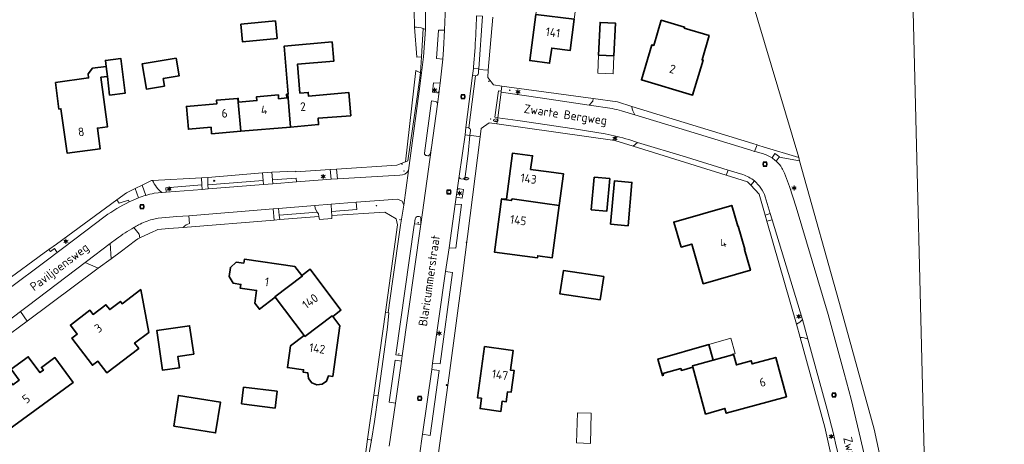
# Model space of a CAD drawing. Header units: metres. Extents: x 140853 to 145288, y 474558 to 480269.
# Tile 159 of 256: x 144862 to 145066, y 477101 to 477189. Entities that reach past the tile are written whole.
import ezdxf
from ezdxf.enums import TextEntityAlignment as Align

# ---------------------------------------------------------------- set-up
doc = ezdxf.new("R2010")
doc.units = ezdxf.units.M
doc.header["$MEASUREMENT"] = 0
for name, color, linetype, lineweight in [('B-WE-GR-BEPLANTING_CULTUUR_HEESTERS-G', 90, 'Continuous', 18), ('B-WE-GR-GRAS_KRUIDENRIJK-G', 80, 'Continuous', 18), ('B-WE-GR-GROENVOORZIENING-G', 80, 'Continuous', 18), ('B-WE-IE-TERREINAFSCHEIDING_KUNSTMATIG_HEKWERK-G', 20, 'IE-TERREINAFSCHEIDING-KUNSTMATIG', 18), ('B-WE-KL-ET_LS_OV_LICHTMAST-S', 190, 'Continuous', 18), ('B-WE-KL-WATER_BRANDLEIDING_PUT-S', 150, 'Continuous', 18), ('B-WE-KL-WATER_PUT-S', 170, 'Continuous', 18), ('B-WE-OG-BEBOUWING-G', 7, 'Continuous', 35), ('B-WE-OG-BEBOUWING_BIJGEBOUW-G', 7, 'Continuous', 18), ('B-WE-OG-BEBOUWING_HUISNUMMER-T18', 10, 'Continuous', 18), ('B-WE-OG-BEBOUWING_LUIFEL-G', 7, 'Continuous', 18), ('B-WE-OG-BEBOUWING_STRAATNAAM-T18', 10, 'Continuous', 18), ('B-WE-OG-HULPLIJN-G', 50, 'Continuous', 18), ('B-WE-OG-TERREIN_ERF-G', 7, 'Continuous', 18), ('B-WE-RI-GWA_RIOOLPUT-S', 30, 'Continuous', 18), ('B-WE-VH-VERHARDING_ASFALT-G', 252, 'Continuous', 18), ('B-WE-VH-VERHARDING_BETONSTRAATSTEEN-G', 252, 'Continuous', 18), ('B-WE-VH-VERHARDING_HALFVERHARDING_GRIND-G', 252, 'Continuous', 18), ('B-WE-VH-VERHARDING_OPEN-G', 252, 'Continuous', 18), ('B-WE-VH-VERHARDING_SIERBESTRATING-G', 252, 'Continuous', 18), ('B-WE-VH-VERHARDING_STRAATBAKSTEEN-G', 252, 'Continuous', 18), ('B-WE-VH-VERHARDING_TEGEL-G', 252, 'Continuous', 18), ('X-XX-XX-ALGEMEEN-S', 7, 'Continuous', 18)]:
    doc.layers.add(name, color=color, linetype=linetype, lineweight=lineweight)
doc.styles.add('NLCS-ISO', font='txt')
doc.linetypes.add('IE-TERREINAFSCHEIDING-KUNSTMATIG', pattern='A,4,[82,NLCS.shx,S=0.75,R=90,X=0,Y=0],4,-2', length=10)

# ---------------------------------------------------------------- blocks, each defined once
blk = doc.blocks.new('SIE-WEG_AFVALBAK_TYPE_01')
for radius in [0.25, 0.156]:
    blk.add_circle((0, 0), radius)
blk = doc.blocks.new('B-SIE-WEG_LICHTMAST-SO')
at = {"ltscale": 0.1}
for p, q in [((-1.1, 0.6), (-2.2, 1.3)), ((0, 1.3), (0, 2.5)), ((1.1, 0.6), (2.2, 1.3)), ((-1.1, -0.6), (-2.2, -1.3)), ((0, -1.3), (0, -2.5)), ((1.1, -0.6), (2.2, -1.3))]:
    blk.add_line(p, q, dxfattribs=at)
at = {"flags": 128}
for points in [[(-1.2, 0.5), (1.2, 0.5)], [(-1.2, -0.5), (1.2, -0.5)]]:
    blk.add_lwpolyline(points, dxfattribs=at)
at = {"ltscale": 0.1}
blk.add_circle((0, 0), 1.27, dxfattribs=at)
at = {"style": 'NLCS-ISO'}
blk.add_attdef('TYPE', text='', height=1.8, dxfattribs=at).set_placement((0, 2.5), align=Align.BOTTOM_CENTER)
blk = doc.blocks.new('SRI-PUT_INSPECTIE-SO')
at = {"lineweight": -3, "flags": 128}
blk.add_lwpolyline([(-2, -2), (2, -2), (2, 2), (-2, 2)], close=True, dxfattribs=at)
at = {"lineweight": -3, "ltscale": 1.5}
blk.add_circle((0, 0), 2, dxfattribs=at)
at = {"ltscale": 0.1, "style": 'NLCS-ISO'}
blk.add_text('I', height=2.5, dxfattribs=at).set_placement((0, 0), align=Align.MIDDLE_CENTER)
blk = doc.blocks.new('SKL-WATERLEIDINGPUT-SO')
at = {"color": 0, "linetype": 'ByBlock', "lineweight": 18}
blk.add_ellipse((0, 0), major_axis=(2.5, 0), ratio=0.54, dxfattribs=at)
at = {"color": 0, "linetype": 'ByBlock', "lineweight": 18, "style": 'NLCS-ISO'}
blk.add_text('wl', height=1.8, dxfattribs=at).set_placement((0, 0), align=Align.MIDDLE_CENTER)
blk = doc.blocks.new('SIE-WEG_STRAATPOT_BRANDKRAAN-SO')
blk.add_ellipse((0, 0), major_axis=(-0.729, 0), ratio=0.685994)
at = {"style": 'NLCS-ISO'}
blk.add_text('BR', height=0.4, dxfattribs=at).set_placement((-0.3, -0.2))

msp = doc.modelspace()

# ---------------------------------------------------------------- linework, layer by layer
at = {"layer": 'B-WE-GR-BEPLANTING_CULTUUR_HEESTERS-G', "ltscale": 0.2, "flags": 128}
msp.add_lwpolyline([(144943.496, 477187.876), (144943.983, 477181.658), (144944.976, 477181.721), (144945.343, 477187.624), (144945.343, 477187.624, 0.1028026), (144943.496, 477187.876)], format="xyb", close=True, dxfattribs=at)
at = {"layer": 'B-WE-GR-GRAS_KRUIDENRIJK-G', "ltscale": 0.2, "flags": 128}
for points in [[(144927.359, 477158.448), (144927.507, 477156.42), (144940.454, 477157.203), (144940.454, 477157.203, 0.3118366), (144942.266, 477158.184), (144942.266, 477158.184), (144944.639, 477175.645), (144945.377, 477181.747), (144945.783, 477187.442), (144945.343, 477187.624), (144944.976, 477181.721), (144944.769, 477178.385), (144944.15, 477173.891), (144942.173, 477160.127), (144941.655, 477159.938), (144939.826, 477159.269), (144927.359, 477158.448)], [(144989.268, 477169.683), (145000, 477166.442), (145013.355, 477162.353), (145014.135, 477162.114), (145014.689, 477163.47), (145013.782, 477163.746), (144988.642, 477171.418), (144988.642, 477171.418, 0.0818012), (144989.268, 477169.683)], [(144891.957, 477153.629), (144891.881, 477154.575), (144899.369, 477155.176), (144899.301, 477156.61), (144889.139, 477156.081), (144889.139, 477156.081, 0.1336013), (144891.125, 477153.562), (144891.125, 477153.562), (144891.957, 477153.629)], [(145017.403, 477149.219), (145016.334, 477152.663), (145016.334, 477152.663, 0.1418662), (145014.092, 477155.988), (145014.092, 477155.988), (145013.327, 477155.075), (145015.091, 477153.23), (145016.331, 477148.9), (145017.403, 477149.219)], [(144887.72, 477152.991), (144887.011, 477155.13), (144885.528, 477154.397), (144886.201, 477152.476), (144886.201, 477152.476, -0.0198615), (144887.72, 477152.991)], [(144884.289, 477151.625), (144884.183, 477151.986), (144882.231, 477151.349), (144881.736, 477152.05), (144869.205, 477142.895), (144867.614, 477141.732), (144867.928, 477141.317), (144868.767, 477141.948), (144869.367, 477141.153), (144870.435, 477141.959), (144874.986, 477145.396), (144879.282, 477148.658), (144879.282, 477148.658, -0.0368935), (144884.289, 477151.625)], [(144914.423, 477147.86), (144914.179, 477150.181), (144896.706, 477148.78), (144896.817, 477147.18), (144896.817, 477147.18, 0.137968), (144895.475, 477146.341), (144895.475, 477146.341), (144914.423, 477147.86)], [(145024.08, 477127.242), (145017.818, 477147.882), (145016.689, 477147.65), (145022.806, 477126.289), (145022.806, 477126.289, 0.1604032), (145024.08, 477127.242)], [(144881.683, 477143.967), (144880.348, 477142.972), (144880.525, 477139.831), (144882.68, 477141.432), (144885.613, 477143.613), (144886.107, 477143.98), (144886.507, 477144.167), (144886.377, 477144.914), (144885.282, 477146.335), (144885.282, 477146.335, 0.0354243), (144881.683, 477143.967)], [(145031.403, 477099.585), (145030.957, 477101.547), (145030.506, 477103.496), (145029.224, 477108.527), (145025.197, 477123.132), (145025.197, 477123.132, 0.1250463), (145023.604, 477123.501), (145023.604, 477123.501), (145028.697, 477104.911), (145029.946, 477099.257), (145031.403, 477099.585)]]:
    msp.add_lwpolyline(points, format="xyb", close=True, dxfattribs=at)
for points in [[(144961.543, 477174.588), (144961.518, 477174.404), (144970.106, 477173.159), (144979.811, 477171.722), (144980.563, 477172.565), (144980.612, 477173.059), (144961.687, 477175.659), (144961.543, 477174.588)], [(145000, 477160.888), (144989.855, 477163.991), (144988.939, 477163.173), (145008.212, 477157.177), (145008.626, 477158.25), (145000, 477160.888)], [(144926.028, 477158.36), (144918.881, 477157.89), (144918.871, 477158.039), (144913.902, 477157.803), (144914.027, 477156.2), (144918.964, 477156.577), (144919.025, 477155.775), (144926.214, 477156.322), (144926.028, 477158.36)], [(144911.987, 477157.679), (144900.586, 477156.713), (144900.633, 477155.176), (144912.116, 477156.054), (144911.987, 477157.679)], [(144926.354, 477148.817), (144937.399, 477149.537), (144939.69, 477148.109), (144939.967, 477146.86), (144937.516, 477128.735), (144938.063, 477128.662), (144938.944, 477135.147), (144940.623, 477146.828), (144941.286, 477150.952), (144940.967, 477151.787), (144939.972, 477152.199), (144931.447, 477151.561), (144931.562, 477150.065), (144926.319, 477149.672), (144926.354, 477148.817)], [(144922.848, 477150.881), (144915.311, 477150.272), (144915.459, 477148.866), (144923.353, 477149.524), (144922.901, 477150.238), (144922.848, 477150.881)], [(144933.796, 477102.375), (144932.565, 477093.409), (144933.027, 477093.413), (144934.568, 477102.17), (144933.796, 477102.375)]]:
    msp.add_lwpolyline(points, close=True, dxfattribs=at)
msp.add_lwpolyline([(145045.303, 477074.981), (145038.987, 477104.491), (145032.126, 477129.313), (145023.487, 477160.171), (145019.262, 477160.891), (145018.642, 477160.076), (145018.642, 477160.076, -0.0674771), (145019.809, 477158.665), (145019.809, 477158.665, -0.0432629), (145020.349, 477157.606), (145020.349, 477157.606), (145021.397, 477154.805), (145022.801, 477150.525), (145029.397, 477128.303), (145032.733, 477116.12), (145034.165, 477110.673), (145035.88, 477103.728), (145038.318, 477093.065)], format="xyb", dxfattribs=at)
at = {"layer": 'B-WE-GR-GROENVOORZIENING-G', "ltscale": 0.2, "flags": 128}
for points in [[(144956.859, 477179.244), (144957.62, 477190.179), (144956.422, 477190.26), (144956.422, 477190.26, -0.0094489), (144956.092, 477183.699), (144956.092, 477183.699), (144955.785, 477179.676), (144955.747, 477179.336), (144956.859, 477179.244)], [(144948.63, 477174.58), (144948.645, 477174.696), (144948.839, 477176.278), (144947.485, 477176.359), (144947.27, 477174.419), (144948.157, 477174.29), (144948.157, 477174.29, 0.3922576), (144948.63, 477174.58)], [(144947.085, 477162.912), (144948.291, 477171.948), (144948.291, 477171.948, 0.4137931), (144947.885, 477172.47), (144947.885, 477172.47), (144947.062, 477172.594), (144945.569, 477161.723), (144945.569, 477161.723, 0.3900686), (144946.093, 477161.237), (144946.093, 477161.237, 0.4913571), (144946.686, 477161.506), (144946.686, 477161.506, 0.0647554), (144947.085, 477162.912)], [(144954.028, 477165.555), (144952.801, 477156.98), (144952.798, 477156.957), (144952.798, 477156.957, 0.3881255), (144953.172, 477156.442), (144953.172, 477156.442), (144953.985, 477156.384), (144954.688, 477161.671), (144955.004, 477165.418), (144954.028, 477165.555)], [(144952.391, 477154.049), (144952.183, 477152.592), (144953.436, 477152.403), (144953.697, 477154.231), (144952.91, 477154.363), (144952.91, 477154.363, 0.428333), (144952.391, 477154.049)]]:
    msp.add_lwpolyline(points, format="xyb", close=True, dxfattribs=at)
for points in [[(144949.386, 477181.247), (144949.566, 477183.233), (144949.774, 477187.25), (144948.484, 477187.239), (144948.089, 477181.409), (144949.386, 477181.247)], [(144941.655, 477159.938), (144942.173, 477160.127), (144944.15, 477173.891), (144944.769, 477178.385), (144943.782, 477178.916), (144941.655, 477159.938)], [(144951.98, 477151.164), (144950.69, 477142.111), (144952.088, 477142.018), (144953.302, 477151.118), (144951.98, 477151.164)], [(144915.556, 477147.951), (144923.695, 477148.604), (144923.6, 477149.134), (144923.353, 477149.524), (144915.459, 477148.866), (144915.556, 477147.951)], [(144940.955, 477119.679), (144944.791, 477146.554), (144944.836, 477146.945), (144943.56, 477147.112), (144943.43, 477146.798), (144939.635, 477119.87), (144940.955, 477119.679)], [(144861.707, 477128.867), (144863.134, 477126.912), (144877.868, 477137.857), (144875.134, 477139.044), (144863.378, 477130.117), (144861.707, 477128.867)], [(144949.987, 477137.174), (144947.279, 477118.173), (144948.873, 477118.021), (144951.404, 477136.976), (144949.987, 477137.174)], [(144937.516, 477128.735), (144935.092, 477111.554), (144935.957, 477111.432), (144936.989, 477118.97), (144937.954, 477125.656), (144938.2, 477128.641), (144938.063, 477128.662), (144937.516, 477128.735)], [(144940.804, 477118.612), (144939.485, 477118.808), (144938.253, 477110.098), (144939.559, 477109.872), (144940.804, 477118.612)], [(144947.096, 477116.885), (144945.181, 477103.439), (144946.812, 477103.173), (144948.669, 477116.669), (144947.096, 477116.885)]]:
    msp.add_lwpolyline(points, close=True, dxfattribs=at)
at = {"layer": 'B-WE-IE-TERREINAFSCHEIDING_KUNSTMATIG_HEKWERK-G', "ltscale": 0.2, "flags": 128}
for points in [[(145000, 477241.697), (145000.533, 477237.147), (145023.299, 477160.842)], [(144945.343, 477187.624), (144944.976, 477181.721)], [(144944.976, 477181.721), (144944.769, 477178.385)], [(144944.769, 477178.385), (144944.15, 477173.891), (144942.173, 477160.127), (144941.655, 477159.938)], [(145023.299, 477160.842), (145023.487, 477160.171)], [(145023.487, 477160.171), (145032.126, 477129.313), (145038.987, 477104.491), (145045.303, 477074.981), (145049.107, 477048.937)], [(144926.028, 477158.36), (144918.881, 477157.89), (144918.871, 477158.039), (144913.902, 477157.803)], [(144927.359, 477158.448), (144926.028, 477158.36)], [(144941.655, 477159.938), (144939.826, 477159.269), (144927.359, 477158.448)], [(144888.909, 477156.069), (144889.139, 477156.081)], [(144889.139, 477156.081), (144899.301, 477156.61)], [(144900.586, 477156.713), (144911.987, 477157.679)], [(144937.516, 477128.735), (144939.967, 477146.86), (144939.69, 477148.109), (144937.399, 477149.537), (144926.354, 477148.817)], [(144877.868, 477137.857), (144880.525, 477139.831)], [(144880.525, 477139.831), (144882.68, 477141.432)], [(144863.134, 477126.912), (144877.868, 477137.857)], [(145023.604, 477123.501), (145028.697, 477104.911), (145029.946, 477099.257)], [(144933.796, 477102.375), (144932.565, 477093.409)]]:
    msp.add_lwpolyline(points, dxfattribs=at)
at = {"layer": 'B-WE-OG-BEBOUWING-G', "ltscale": 0.2, "flags": 128}
for points in [[(144907.462, 477188.501), (144907.809, 477184.876), (144914.986, 477185.564), (144914.646, 477189.189), (144907.462, 477188.501)], [(144968.749, 477190.543), (144967.451, 477180.963), (144971.584, 477180.404), (144972.009, 477183.545), (144975.827, 477183.022), (144976.685, 477189.547), (144968.749, 477190.543)], [(144984.936, 477181.966), (144985.251, 477188.729), (144982.044, 477188.878), (144981.73, 477182.115), (144984.936, 477181.966)], [(145004.738, 477186.154), (144999.529, 477187.705), (144999.589, 477187.906), (144994.768, 477189.341), (144993.207, 477184.098), (144992.786, 477184.224), (144990.623, 477176.959), (145001.276, 477173.788), (145003.439, 477181.053), (145003.237, 477181.113), (145004.738, 477186.154)], [(144917.209, 477173.99), (144917.805, 477167.177), (144923.628, 477167.67), (144923.52, 477168.985), (144930.283, 477169.529), (144929.895, 477174.307), (144921.526, 477173.575), (144921.458, 477174.352), (144919.725, 477174.201), (144919.221, 477180.206), (144926.752, 477180.823), (144926.43, 477184.827), (144916.478, 477183.984), (144917.323, 477174), (144917.209, 477173.99)], [(144880.239, 477173.791), (144883.444, 477174.188), (144882.551, 477181.398), (144879.346, 477181.001), (144879.503, 477179.731), (144879.761, 477177.651), (144880.239, 477173.791)], [(144894.04, 477181.444), (144887.006, 477180.293), (144887.876, 477175.057), (144891.616, 477175.669), (144891.359, 477177.238), (144894.64, 477177.775), (144894.04, 477181.444)], [(144868.97, 477176.447), (144869.705, 477170.914), (144870.131, 477170.972), (144871.396, 477161.752), (144878.288, 477162.666), (144877.694, 477166.947), (144879.795, 477167.227), (144878.431, 477177.487), (144879.761, 477177.651), (144879.503, 477179.731), (144876.675, 477179.38), (144875.753, 477178.233), (144875.868, 477177.371), (144868.97, 477176.447)], [(144907.438, 477166.299), (144906.842, 477173.112), (144902.416, 477172.737), (144902.481, 477171.97), (144896.174, 477171.436), (144896.573, 477166.723), (144901.289, 477167.114), (144901.401, 477165.788), (144907.438, 477166.299)], [(144907.438, 477166.299), (144917.805, 477167.177), (144917.209, 477173.99), (144916.984, 477173.971), (144917.049, 477173.204), (144915.325, 477173.058), (144915.26, 477173.825), (144910.747, 477173.443), (144910.812, 477172.676), (144906.985, 477172.352), (144906.92, 477173.119), (144906.842, 477173.112), (144907.438, 477166.299)], [(144961.622, 477152.174), (144963.611, 477151.921), (144963.831, 477152.252), (144970.567, 477151.32), (144973.581, 477150.914), (144974.463, 477157.459), (144971.449, 477157.865), (144967.636, 477158.375), (144968.028, 477161.198), (144963.89, 477161.773), (144962.621, 477152.175), (144961.64, 477152.307), (144961.622, 477152.174)], [(144980.805, 477156.757), (144980.207, 477150.013), (144983.465, 477149.724), (144984.063, 477156.468), (144980.805, 477156.757)], [(144984.226, 477147.008), (144987.854, 477146.687), (144988.651, 477155.683), (144985.023, 477156.005), (144984.226, 477147.008)], [(144961.622, 477152.174), (144960.143, 477141.202), (144969.052, 477140.001), (144969.114, 477140.457), (144972.117, 477140.052), (144973.581, 477150.914), (144970.567, 477151.32), (144963.831, 477152.252), (144963.611, 477151.921), (144961.622, 477152.174)], [(144998.858, 477142.225), (145001.098, 477142.868), (145003.46, 477134.64), (145013.264, 477137.455), (145012.019, 477141.79), (145012.125, 477141.82), (145010.745, 477146.626), (145010.64, 477146.596), (145009.398, 477150.921), (144997.355, 477147.463), (144998.858, 477142.225)], [(144920.12, 477136.342), (144918.673, 477138.265), (144908.205, 477139.731), (144908.094, 477138.939), (144906.51, 477139.161), (144905.301, 477138.037), (144905.038, 477136.156), (144905.891, 477134.743), (144907.476, 477134.522), (144907.365, 477133.729), (144910.732, 477133.258), (144910.368, 477130.653), (144911.343, 477129.36), (144914.634, 477131.842), (144914.544, 477131.961), (144920.209, 477136.223), (144920.12, 477136.342)], [(144914.634, 477131.842), (144920.633, 477123.89), (144920.76, 477123.722), (144926.422, 477127.993), (144926.551, 477127.827), (144928.256, 477129.193), (144921.868, 477137.661), (144920.12, 477136.342), (144920.209, 477136.223), (144914.544, 477131.961), (144914.634, 477131.842)], [(144982.803, 477136.131), (144974.451, 477137.391), (144973.686, 477132.595), (144982.079, 477131.329), (144982.803, 477136.131)], [(144886.261, 477121.233), (144885.425, 477122.338), (144888.344, 477124.571), (144886.683, 477133.432), (144882.858, 477130.518), (144882.481, 477131.002), (144880.246, 477129.303), (144879.477, 477130.306), (144876.795, 477128.276), (144876.116, 477129.141), (144872.098, 477126.08), (144873.525, 477124.198), (144872.398, 477123.328), (144876.654, 477117.726), (144877.81, 477118.587), (144879.634, 477116.188), (144886.261, 477121.233)], [(144926.551, 477127.827), (144926.422, 477127.993), (144920.76, 477123.722), (144920.633, 477123.89), (144917.783, 477121.74), (144917.129, 477117.266), (144920.486, 477116.791), (144920.416, 477116.296), (144921.398, 477116.158), (144921.5, 477114.979), (144922.185, 477114.114), (144923.234, 477113.681), (144924.363, 477113.802), (144925.262, 477114.442), (144925.694, 477115.552), (144926.545, 477115.43), (144928.025, 477125.9), (144926.551, 477127.827)], [(144897.694, 477120.01), (144896.846, 477125.95), (144890.046, 477124.979), (144891.229, 477116.69), (144894.724, 477117.189), (144894.389, 477119.538), (144897.694, 477120.01)], [(144958.026, 477121.608), (144956.596, 477110.994), (144957.418, 477110.883), (144957.128, 477108.733), (144961.459, 477108.149), (144961.748, 477110.29), (144962.58, 477110.178), (144962.861, 477112.259), (144963.624, 477112.156), (144964.227, 477116.636), (144963.454, 477116.74), (144964.002, 477120.803), (144962.962, 477120.943), (144958.026, 477121.608)], [(145004.633, 477122.063), (144994.07, 477119.013), (144994.995, 477115.607), (144995.208, 477115.664), (144995.108, 477116.031), (144998.833, 477117.043), (144998.932, 477116.676), (145001.306, 477117.321), (145001.233, 477117.591), (145005.537, 477118.775), (145004.633, 477122.063)], [(144856.361, 477102.239), (144860.33, 477105.145), (144872.656, 477114.169), (144868.854, 477119.334), (144866.071, 477117.294), (144866.475, 477116.746), (144865.749, 477116.214), (144863.33, 477119.5), (144859.787, 477116.902), (144861.417, 477114.654), (144860.126, 477113.708), (144859.535, 477114.514), (144855.491, 477111.549), (144856.676, 477109.938), (144852.725, 477107.041), (144856.294, 477102.19), (144856.361, 477102.239)], [(145020.768, 477111.205), (145018.513, 477119.374), (145013.616, 477118.022), (145013.441, 477118.658), (145010.347, 477117.804), (145009.731, 477120.043), (145009.528, 477119.987), (145009.558, 477119.881), (145005.537, 477118.775), (145001.233, 477117.591), (145001.306, 477117.321), (145003.946, 477107.603), (145007.979, 477108.793), (145008.258, 477107.781), (145020.768, 477111.205)], [(144907.628, 477109.703), (144914.587, 477108.86), (144915.01, 477112.346), (144908.05, 477113.188), (144907.628, 477109.703)], [(144893.582, 477105.116), (144902.225, 477103.703), (144903.263, 477110.051), (144894.525, 477111.48), (144893.582, 477105.116)]]:
    msp.add_lwpolyline(points, close=True, dxfattribs=at)
at = {"layer": 'B-WE-OG-BEBOUWING_BIJGEBOUW-G', "ltscale": 0.2, "flags": 128}
msp.add_lwpolyline([(144980.047, 477101.533), (144980.222, 477107.82), (144977.356, 477107.86), (144977.182, 477101.613), (144980.047, 477101.533)], close=True, dxfattribs=at)
at = {"layer": 'B-WE-OG-BEBOUWING_LUIFEL-G', "ltscale": 0.2, "flags": 128}
for points in [[(144981.73, 477182.115), (144981.556, 477178.369), (144984.762, 477178.22), (144984.936, 477181.966), (144981.73, 477182.115)], [(145004.633, 477122.063), (145005.537, 477118.775), (145009.558, 477119.881), (145009.528, 477119.987), (145009.731, 477120.043), (145010.117, 477120.149), (145009.226, 477123.389), (145004.633, 477122.063)]]:
    msp.add_lwpolyline(points, close=True, dxfattribs=at)
at = {"layer": 'B-WE-OG-HULPLIJN-G'}
msp.add_lwpolyline([(141484.938, 478467.493), (142922.898, 478740.923), (143043.789, 479141.528), (143928.198, 479351.369), (144042.725, 479840.999), (144698.079, 479872.794), (144672.627, 478988.916), (144742.617, 478639.181), (145060.75, 478225.858), (145035.298, 477659.922), (145054.388, 476896.862), (144768.066, 476833.275), (144755.342, 477825.251), (143616.428, 477755.303), (142541.14, 475313.514), (141510.39, 476108.367), (141014.104, 476776.044), (140988.652, 477462.798), (141421.313, 477755.303), (141484.938, 478467.493)], close=True, dxfattribs=at)
at = {"layer": 'B-WE-OG-TERREIN_ERF-G', "ltscale": 0.2, "flags": 128}
for points in [[(144959.76, 477189.943), (144958.844, 477178.952), (144958.721, 477177.477), (144959.943, 477175.898), (144961.687, 477175.659), (144980.612, 477173.059), (144985.65, 477172.369), (144988.642, 477171.418), (145013.782, 477163.746), (145014.689, 477163.47), (145015.012, 477163.371), (145015.93, 477163.091), (145023.299, 477160.842), (145000.533, 477237.147)], [(145000.533, 477237.147), (145023.299, 477160.842), (145023.487, 477160.171), (145032.126, 477129.313), (145038.987, 477104.491), (145045.303, 477074.981), (145049.107, 477048.937), (145052.281, 477047.828), (145070.081, 477051.331)], [(144858.54, 477135.127), (144866.675, 477141.048), (144867.614, 477141.732), (144869.205, 477142.895), (144881.736, 477152.05), (144883.735, 477153.51), (144885.528, 477154.397), (144887.011, 477155.13), (144888.909, 477156.069), (144889.139, 477156.081), (144899.301, 477156.61), (144900.586, 477156.713), (144911.987, 477157.679), (144913.902, 477157.803), (144918.871, 477158.039), (144918.881, 477157.89), (144926.028, 477158.36), (144927.359, 477158.448), (144939.826, 477159.269), (144941.655, 477159.938), (144943.782, 477178.916), (144944.769, 477178.385), (144944.976, 477181.721), (144943.983, 477181.658), (144943.496, 477187.876), (144943.469, 477191.356)], [(145029.946, 477099.257), (145028.697, 477104.911), (145023.604, 477123.501), (145022.806, 477126.289), (145016.689, 477147.65), (145016.331, 477148.9), (145015.091, 477153.23), (145013.327, 477155.075), (145012.63, 477155.803), (145008.212, 477157.177), (144988.939, 477163.173), (144985.126, 477164.346), (144960.632, 477167.819), (144958.998, 477168.051), (144957.395, 477166.838), (144957.179, 477165.152), (144953.48, 477136.27), (144950.7, 477115.584), (144947.705, 477093.576)], [(144932.565, 477093.409), (144933.796, 477102.375), (144935.092, 477111.554), (144937.516, 477128.735), (144939.967, 477146.86), (144939.69, 477148.109), (144937.399, 477149.537), (144926.354, 477148.817), (144926.379, 477148.186), (144923.811, 477147.961), (144923.695, 477148.604), (144915.556, 477147.951), (144914.423, 477147.86), (144895.475, 477146.341), (144892.55, 477146.106), (144890.268, 477145.923), (144889.703, 477145.659), (144889.355, 477145.497), (144886.507, 477144.167), (144886.107, 477143.98), (144885.613, 477143.613), (144882.68, 477141.432), (144880.525, 477139.831), (144877.868, 477137.857), (144863.134, 477126.912), (144858.08, 477123.157)]]:
    msp.add_lwpolyline(points, dxfattribs=at)
for points in [[(144977.547, 477196.105), (144976.685, 477189.547), (144975.827, 477183.022), (144972.009, 477183.545), (144971.584, 477180.404), (144967.451, 477180.963), (144968.749, 477190.543), (144969.634, 477197.079), (144969.69, 477197.49), (144966.031, 477197.972), (144966.297, 477199.985), (144966.584, 477199.947), (144967.134, 477204.111), (144974.426, 477203.149), (144974.89, 477206.658), (144978.865, 477206.134), (144977.547, 477196.105)], [(144907.462, 477188.501), (144914.646, 477189.189), (144914.986, 477185.564), (144907.809, 477184.876), (144907.462, 477188.501)], [(144981.73, 477182.115), (144982.044, 477188.878), (144985.251, 477188.729), (144984.936, 477181.966), (144981.73, 477182.115)], [(145004.738, 477186.154), (145003.237, 477181.113), (145003.439, 477181.053), (145001.276, 477173.788), (144990.623, 477176.959), (144992.786, 477184.224), (144993.207, 477184.098), (144994.768, 477189.341), (144999.589, 477187.906), (144999.529, 477187.705), (145004.738, 477186.154)], [(144917.805, 477167.177), (144907.438, 477166.299), (144901.401, 477165.788), (144901.289, 477167.114), (144896.573, 477166.723), (144896.174, 477171.436), (144902.481, 477171.97), (144902.416, 477172.737), (144906.842, 477173.112), (144906.92, 477173.119), (144906.985, 477172.352), (144910.812, 477172.676), (144910.747, 477173.443), (144915.26, 477173.825), (144915.325, 477173.058), (144917.049, 477173.204), (144916.984, 477173.971), (144917.209, 477173.99), (144917.323, 477174), (144916.478, 477183.984), (144926.43, 477184.827), (144926.752, 477180.823), (144919.221, 477180.206), (144919.725, 477174.201), (144921.458, 477174.352), (144921.526, 477173.575), (144929.895, 477174.307), (144930.283, 477169.529), (144923.52, 477168.985), (144923.628, 477167.67), (144917.805, 477167.177)], [(144883.444, 477174.188), (144880.239, 477173.791), (144879.761, 477177.651), (144878.431, 477177.487), (144879.795, 477167.227), (144877.694, 477166.947), (144878.288, 477162.666), (144871.396, 477161.752), (144870.131, 477170.972), (144869.705, 477170.914), (144868.97, 477176.447), (144875.868, 477177.371), (144875.753, 477178.233), (144876.675, 477179.38), (144879.503, 477179.731), (144879.346, 477181.001), (144882.551, 477181.398), (144883.444, 477174.188)], [(144894.04, 477181.444), (144894.64, 477177.775), (144891.359, 477177.238), (144891.616, 477175.669), (144887.876, 477175.057), (144887.006, 477180.293), (144894.04, 477181.444)], [(144971.449, 477157.865), (144974.463, 477157.459), (144973.581, 477150.914), (144972.117, 477140.052), (144969.114, 477140.457), (144969.052, 477140.001), (144960.143, 477141.202), (144961.622, 477152.174), (144961.64, 477152.307), (144962.621, 477152.175), (144963.89, 477161.773), (144968.028, 477161.198), (144967.636, 477158.375), (144971.449, 477157.865)], [(144984.063, 477156.468), (144983.465, 477149.724), (144980.207, 477150.013), (144980.805, 477156.757), (144984.063, 477156.468)], [(144984.226, 477147.008), (144985.023, 477156.005), (144988.651, 477155.683), (144987.854, 477146.687), (144984.226, 477147.008)], [(145003.46, 477134.64), (145001.098, 477142.868), (144998.858, 477142.225), (144997.355, 477147.463), (145009.398, 477150.921), (145010.64, 477146.596), (145010.745, 477146.626), (145012.125, 477141.82), (145012.019, 477141.79), (145013.264, 477137.455), (145003.46, 477134.64)], [(144920.633, 477123.89), (144914.634, 477131.842), (144911.343, 477129.36), (144910.368, 477130.653), (144910.732, 477133.258), (144907.365, 477133.729), (144907.476, 477134.522), (144905.891, 477134.743), (144905.038, 477136.156), (144905.301, 477138.037), (144906.51, 477139.161), (144908.094, 477138.939), (144908.205, 477139.731), (144918.673, 477138.265), (144920.12, 477136.342), (144921.868, 477137.661), (144928.256, 477129.193), (144926.551, 477127.827), (144928.025, 477125.9), (144926.545, 477115.43), (144925.694, 477115.552), (144925.262, 477114.442), (144924.363, 477113.802), (144923.234, 477113.681), (144922.185, 477114.114), (144921.5, 477114.979), (144921.398, 477116.158), (144920.416, 477116.296), (144920.486, 477116.791), (144917.129, 477117.266), (144917.783, 477121.74), (144920.633, 477123.89)], [(144982.803, 477136.131), (144982.079, 477131.329), (144973.686, 477132.595), (144974.451, 477137.391), (144982.803, 477136.131)], [(144879.477, 477130.306), (144880.246, 477129.303), (144882.481, 477131.002), (144882.858, 477130.518), (144886.683, 477133.432), (144888.344, 477124.571), (144885.425, 477122.338), (144886.261, 477121.233), (144879.634, 477116.188), (144877.81, 477118.587), (144876.654, 477117.726), (144872.398, 477123.328), (144873.525, 477124.198), (144872.098, 477126.08), (144876.116, 477129.141), (144876.795, 477128.276), (144879.477, 477130.306)], [(144897.694, 477120.01), (144894.389, 477119.538), (144894.724, 477117.189), (144891.229, 477116.69), (144890.046, 477124.979), (144896.846, 477125.95), (144897.694, 477120.01)], [(144963.624, 477112.156), (144962.861, 477112.259), (144962.58, 477110.178), (144961.748, 477110.29), (144961.459, 477108.149), (144957.128, 477108.733), (144957.418, 477110.883), (144956.596, 477110.994), (144958.026, 477121.608), (144962.962, 477120.943), (144964.002, 477120.803), (144963.454, 477116.74), (144964.227, 477116.636), (144963.624, 477112.156)], [(145001.306, 477117.321), (144998.932, 477116.676), (144998.833, 477117.043), (144995.108, 477116.031), (144995.208, 477115.664), (144994.995, 477115.607), (144994.07, 477119.013), (145004.633, 477122.063), (145005.537, 477118.775), (145009.558, 477119.881), (145009.528, 477119.987), (145009.731, 477120.043), (145010.347, 477117.804), (145013.441, 477118.658), (145013.616, 477118.022), (145018.513, 477119.374), (145020.768, 477111.205), (145008.258, 477107.781), (145007.979, 477108.793), (145003.946, 477107.603), (145001.306, 477117.321)], [(144860.33, 477105.145), (144856.361, 477102.239), (144856.294, 477102.19), (144852.725, 477107.041), (144856.676, 477109.938), (144855.491, 477111.549), (144859.535, 477114.514), (144860.126, 477113.708), (144861.417, 477114.654), (144859.787, 477116.902), (144863.33, 477119.5), (144865.749, 477116.214), (144866.475, 477116.746), (144866.071, 477117.294), (144868.854, 477119.334), (144872.656, 477114.169), (144860.33, 477105.145)], [(144907.628, 477109.703), (144908.05, 477113.188), (144915.01, 477112.346), (144914.587, 477108.86), (144907.628, 477109.703)], [(144893.582, 477105.116), (144894.525, 477111.48), (144903.263, 477110.051), (144902.225, 477103.703), (144893.582, 477105.116)]]:
    msp.add_lwpolyline(points, close=True, dxfattribs=at)
at = {"layer": 'B-WE-VH-VERHARDING_ASFALT-G', "ltscale": 0.2, "flags": 128}
for points in [[(144945.827, 477191.902), (144945.783, 477187.442), (144945.377, 477181.747), (144944.639, 477175.645), (144942.266, 477158.184), (144941.286, 477150.952), (144940.623, 477146.828), (144938.944, 477135.147), (144938.063, 477128.662), (144938.2, 477128.641), (144937.954, 477125.656), (144936.989, 477118.97), (144935.957, 477111.432), (144935.223, 477106.075), (144934.568, 477102.17), (144933.027, 477093.413)], [(144949.948, 477192.243), (144949.774, 477187.25), (144949.566, 477183.233), (144949.386, 477181.247), (144948.839, 477176.278), (144948.645, 477174.696), (144948.63, 477174.58), (144948.291, 477171.948), (144947.085, 477162.912), (144944.836, 477146.945), (144944.791, 477146.554), (144940.955, 477119.679), (144940.804, 477118.612), (144939.559, 477109.872), (144938.292, 477100.97)], [(144957.62, 477190.179), (144956.859, 477179.244), (144956.849, 477179.123), (144958.844, 477178.952), (144959.76, 477189.943)]]:
    msp.add_lwpolyline(points, dxfattribs=at)
for points in [[(144938.292, 477100.97), (144939.559, 477109.872), (144938.253, 477110.098), (144939.485, 477118.808), (144940.804, 477118.612), (144940.955, 477119.679), (144939.635, 477119.87), (144943.43, 477146.798), (144943.56, 477147.112), (144943.681, 477148.122), (144943.681, 477148.122, -0.3878239), (144944.07, 477148.589), (144944.07, 477148.589), (144944.342, 477148.6), (144944.342, 477148.6, -0.472042), (144944.818, 477148.212), (144944.818, 477148.212, -0.050514), (144944.836, 477146.945), (144944.836, 477146.945), (144947.085, 477162.912), (144947.085, 477162.912, -0.0647554), (144946.686, 477161.506), (144946.686, 477161.506, -0.4913571), (144946.093, 477161.237), (144946.093, 477161.237, -0.3900686), (144945.569, 477161.723), (144945.569, 477161.723), (144947.062, 477172.594), (144947.885, 477172.47), (144947.885, 477172.47, -0.4137931), (144948.291, 477171.948), (144948.291, 477171.948), (144948.63, 477174.58), (144948.63, 477174.58, -0.3922576), (144948.157, 477174.29), (144948.157, 477174.29), (144947.27, 477174.419), (144947.485, 477176.359), (144948.839, 477176.278), (144949.386, 477181.247), (144948.089, 477181.409), (144948.484, 477187.239), (144949.774, 477187.25), (144949.948, 477192.243)], [(144943.927, 477094.6), (144945.181, 477103.439), (144947.096, 477116.885), (144947.279, 477118.173), (144949.987, 477137.174), (144950.69, 477142.111), (144951.98, 477151.164), (144952.183, 477152.592), (144952.391, 477154.049), (144952.798, 477156.957), (144952.801, 477156.98), (144954.028, 477165.555), (144954.216, 477167.063), (144955.568, 477177.897), (144955.747, 477179.336), (144955.785, 477179.676), (144956.092, 477183.699), (144956.092, 477183.699, 0.0094489), (144956.422, 477190.26)], [(145038.318, 477093.065), (145035.88, 477103.728), (145034.165, 477110.673), (145032.733, 477116.12), (145029.397, 477128.303), (145022.801, 477150.525), (145021.397, 477154.805), (145020.349, 477157.606), (145020.349, 477157.606, 0.0432629), (145019.809, 477158.665), (145019.809, 477158.665, 0.0674771), (145018.642, 477160.076), (145018.642, 477160.076, 0.0404641), (145017.764, 477160.765), (145017.764, 477160.765, 0.0890728), (145015.518, 477161.729), (145015.518, 477161.729), (145015.198, 477161.795), (145014.507, 477162), (145014.135, 477162.114), (145013.355, 477162.353), (145000, 477166.442), (144989.268, 477169.683), (144986.511, 477170.516), (144986.511, 477170.516, 0.0223636), (144984.579, 477171.017), (144984.579, 477171.017), (144979.811, 477171.722), (144970.106, 477173.159), (144961.518, 477174.404), (144961.518, 477174.404), (144960.806, 477169.113), (144964.988, 477168.513), (144976.67, 477166.786), (144983.127, 477165.756), (144983.127, 477165.756, -0.0186806), (144987.999, 477164.581), (144987.999, 477164.581), (144989.855, 477163.991), (145000, 477160.888), (145008.626, 477158.25), (145011.682, 477157.315), (145011.682, 477157.315, -0.0966288), (145014.092, 477155.988), (145014.092, 477155.988, -0.1418662), (145016.334, 477152.663), (145016.334, 477152.663), (145017.403, 477149.219), (145017.818, 477147.882), (145024.08, 477127.242), (145025.197, 477123.132), (145029.224, 477108.527), (145030.506, 477103.496), (145030.957, 477101.547), (145031.403, 477099.585)], [(144947.705, 477093.576), (144950.7, 477115.584), (144953.48, 477136.27), (144957.179, 477165.152), (144955.01, 477165.46), (144955.004, 477165.418), (144954.688, 477161.671), (144953.985, 477156.384), (144953.172, 477156.442), (144953.172, 477156.442, -0.3881255), (144952.798, 477156.957), (144952.798, 477156.957), (144952.391, 477154.049), (144952.391, 477154.049, -0.428333), (144952.91, 477154.363), (144952.91, 477154.363), (144953.697, 477154.231), (144953.436, 477152.403), (144952.183, 477152.592), (144951.98, 477151.164), (144953.302, 477151.118), (144952.088, 477142.018), (144950.69, 477142.111), (144949.987, 477137.174), (144951.404, 477136.976), (144948.873, 477118.021), (144947.279, 477118.173), (144947.096, 477116.885), (144948.669, 477116.669), (144946.812, 477103.173), (144945.181, 477103.439), (144943.927, 477094.6)], [(144856.65, 477125.082), (144861.707, 477128.867), (144863.378, 477130.117), (144875.134, 477139.044), (144875.414, 477139.257), (144880.348, 477142.972), (144881.683, 477143.967), (144881.683, 477143.967, -0.0354243), (144885.282, 477146.335), (144885.282, 477146.335, -0.0095119), (144886.235, 477146.848), (144886.235, 477146.848, -0.0545029), (144889.098, 477148.002), (144889.098, 477148.002, -0.0222216), (144890.31, 477148.285), (144890.31, 477148.285), (144894.198, 477148.579), (144896.706, 477148.78), (144914.179, 477150.181), (144915.311, 477150.272), (144922.848, 477150.881), (144926.202, 477151.146), (144931.447, 477151.561), (144939.972, 477152.199), (144940.967, 477151.787), (144941.286, 477150.952), (144941.286, 477150.952), (144942.266, 477158.184), (144942.266, 477158.184, -0.3118366), (144940.454, 477157.203), (144940.454, 477157.203), (144927.507, 477156.42), (144926.214, 477156.322), (144919.025, 477155.775), (144914.09, 477155.393), (144912.181, 477155.241), (144900.658, 477154.325), (144899.413, 477154.226), (144891.957, 477153.629), (144891.125, 477153.562), (144889.502, 477153.431), (144889.502, 477153.431, 0.0224628), (144887.72, 477152.991), (144887.72, 477152.991, 0.0198615), (144886.201, 477152.476), (144886.201, 477152.476, 0.0256647), (144884.289, 477151.625), (144884.289, 477151.625, 0.0368935), (144879.282, 477148.658), (144879.282, 477148.658), (144874.986, 477145.396), (144870.435, 477141.959), (144869.367, 477141.153), (144867.601, 477139.824), (144858.56, 477133.02)]]:
    msp.add_lwpolyline(points, format="xyb", dxfattribs=at)
at = {"layer": 'B-WE-VH-VERHARDING_BETONSTRAATSTEEN-G', "ltscale": 0.2, "flags": 128}
for points in [[(144956.163, 477177.823), (144954.812, 477166.989), (144954.812, 477166.989, -0.3402886), (144955.151, 477166.446), (144955.151, 477166.446), (144955.01, 477165.46), (144957.179, 477165.152), (144957.395, 477166.838), (144958.998, 477168.051), (144960.632, 477167.819), (144960.806, 477169.113), (144960.211, 477169.193), (144960.948, 477174.668), (144961.543, 477174.588), (144961.687, 477175.659), (144959.943, 477175.898), (144958.721, 477177.477), (144958.844, 477178.952), (144956.849, 477179.123), (144956.782, 477178.342), (144956.782, 477178.342, -0.4148029), (144956.163, 477177.823)], [(144956.782, 477178.342), (144956.849, 477179.123), (144956.859, 477179.244), (144955.747, 477179.336), (144955.568, 477177.897), (144956.163, 477177.823), (144956.163, 477177.823, 0.4148029), (144956.782, 477178.342)], [(144954.812, 477166.989), (144954.216, 477167.063), (144954.028, 477165.555), (144955.004, 477165.418), (144955.01, 477165.46), (144955.151, 477166.446), (144955.151, 477166.446, 0.3402886), (144954.812, 477166.989)], [(144944.342, 477148.6), (144944.07, 477148.589), (144944.07, 477148.589, 0.3878239), (144943.681, 477148.122), (144943.681, 477148.122), (144943.56, 477147.112), (144944.836, 477146.945), (144944.836, 477146.945, 0.050514), (144944.818, 477148.212), (144944.818, 477148.212, 0.472042), (144944.342, 477148.6)]]:
    msp.add_lwpolyline(points, format="xyb", close=True, dxfattribs=at)
for points in [[(144955.568, 477177.897), (144954.216, 477167.063), (144954.812, 477166.989), (144956.163, 477177.823), (144955.568, 477177.897)], [(144960.806, 477169.113), (144961.518, 477174.404), (144961.543, 477174.588), (144960.948, 477174.668), (144960.211, 477169.193), (144960.806, 477169.113)], [(144875.134, 477139.044), (144877.868, 477137.857), (144880.525, 477139.831), (144880.348, 477142.972), (144875.414, 477139.257), (144875.134, 477139.044)]]:
    msp.add_lwpolyline(points, close=True, dxfattribs=at)
at = {"layer": 'B-WE-VH-VERHARDING_HALFVERHARDING_GRIND-G', "ltscale": 0.2, "flags": 128}
for points in [[(145015.198, 477161.795), (145015.518, 477161.729), (145015.518, 477161.729, -0.0890728), (145017.764, 477160.765), (145017.764, 477160.765), (145018.334, 477161.691), (145019.289, 477160.99), (145019.262, 477160.891), (145023.487, 477160.171), (145023.299, 477160.842), (145015.93, 477163.091), (145015.012, 477163.371), (145014.689, 477163.47), (145014.135, 477162.114), (145014.507, 477162), (145015.198, 477161.795)], [(144887.72, 477152.991, -0.0224628), (144889.502, 477153.431), (144889.502, 477153.431), (144891.125, 477153.562), (144891.125, 477153.562, -0.1336013), (144889.139, 477156.081), (144889.139, 477156.081), (144888.909, 477156.069), (144887.011, 477155.13), (144887.72, 477152.991)]]:
    msp.add_lwpolyline(points, format="xyb", close=True, dxfattribs=at)
at = {"layer": 'B-WE-VH-VERHARDING_OPEN-G', "ltscale": 0.2, "flags": 128}
for points in [[(144912.181, 477155.241), (144912.116, 477156.054), (144900.633, 477155.176), (144900.658, 477154.325), (144912.181, 477155.241)], [(144914.027, 477156.2), (144914.09, 477155.393), (144919.025, 477155.775), (144918.964, 477156.577), (144914.027, 477156.2)], [(144891.957, 477153.629), (144899.413, 477154.226), (144899.369, 477155.176), (144891.881, 477154.575), (144891.957, 477153.629)]]:
    msp.add_lwpolyline(points, close=True, dxfattribs=at)
at = {"layer": 'B-WE-VH-VERHARDING_SIERBESTRATING-G', "ltscale": 0.2, "flags": 128}
for points in [[(144914.423, 477147.86), (144915.556, 477147.951), (144915.459, 477148.866), (144915.311, 477150.272), (144914.179, 477150.181), (144914.423, 477147.86)], [(144923.695, 477148.604), (144923.811, 477147.961), (144926.379, 477148.186), (144926.354, 477148.817), (144926.319, 477149.672), (144926.202, 477151.146), (144922.848, 477150.881), (144922.901, 477150.238), (144923.353, 477149.524), (144923.6, 477149.134), (144923.695, 477148.604)], [(144935.957, 477111.432), (144935.092, 477111.554), (144933.796, 477102.375), (144934.568, 477102.17), (144935.223, 477106.075), (144935.957, 477111.432)]]:
    msp.add_lwpolyline(points, close=True, dxfattribs=at)
msp.add_lwpolyline([(144885.282, 477146.335), (144886.377, 477144.914), (144886.507, 477144.167), (144889.355, 477145.497), (144889.703, 477145.659), (144890.268, 477145.923), (144892.55, 477146.106), (144895.475, 477146.341), (144895.475, 477146.341, -0.137968), (144896.817, 477147.18), (144896.817, 477147.18), (144896.706, 477148.78), (144894.198, 477148.579), (144890.31, 477148.285), (144890.31, 477148.285, 0.0222216), (144889.098, 477148.002), (144889.098, 477148.002, 0.0545029), (144886.235, 477146.848), (144886.235, 477146.848, 0.0095119), (144885.282, 477146.335)], format="xyb", close=True, dxfattribs=at)
at = {"layer": 'B-WE-VH-VERHARDING_STRAATBAKSTEEN-G', "ltscale": 0.2, "flags": 128}
for points in [[(144943.496, 477187.876, -0.1028026), (144945.343, 477187.624), (144945.343, 477187.624), (144945.783, 477187.442), (144945.827, 477191.902), (144945.827, 477191.902, -0.1238698), (144943.469, 477191.356), (144943.469, 477191.356), (144943.496, 477187.876)], [(144984.579, 477171.017, -0.0223636), (144986.511, 477170.516), (144986.511, 477170.516), (144989.268, 477169.683), (144989.268, 477169.683, -0.0818012), (144988.642, 477171.418), (144988.642, 477171.418), (144985.65, 477172.369), (144980.612, 477173.059), (144980.563, 477172.565), (144979.811, 477171.722), (144984.579, 477171.017)], [(144960.632, 477167.819), (144985.126, 477164.346), (144988.939, 477163.173), (144989.855, 477163.991), (144987.999, 477164.581), (144987.999, 477164.581, 0.0186806), (144983.127, 477165.756), (144983.127, 477165.756), (144976.67, 477166.786), (144964.988, 477168.513), (144960.806, 477169.113), (144960.632, 477167.819)], [(145018.642, 477160.076), (145019.262, 477160.891), (145019.289, 477160.99), (145018.334, 477161.691), (145017.764, 477160.765), (145017.764, 477160.765, -0.0404641), (145018.642, 477160.076)], [(145011.682, 477157.315), (145008.626, 477158.25), (145008.212, 477157.177), (145012.63, 477155.803), (145013.327, 477155.075), (145014.092, 477155.988), (145014.092, 477155.988, 0.0966288), (145011.682, 477157.315)], [(144883.735, 477153.51), (144881.736, 477152.05), (144882.231, 477151.349), (144884.183, 477151.986), (144884.289, 477151.625), (144884.289, 477151.625, -0.0256647), (144886.201, 477152.476), (144886.201, 477152.476), (144885.528, 477154.397), (144883.735, 477153.51)], [(145023.604, 477123.501, -0.1250463), (145025.197, 477123.132), (145025.197, 477123.132), (145024.08, 477127.242), (145024.08, 477127.242, -0.1604032), (145022.806, 477126.289), (145022.806, 477126.289), (145023.604, 477123.501)]]:
    msp.add_lwpolyline(points, format="xyb", close=True, dxfattribs=at)
msp.add_lwpolyline([(145016.331, 477148.9), (145016.689, 477147.65), (145017.818, 477147.882), (145017.403, 477149.219), (145016.331, 477148.9)], close=True, dxfattribs=at)
at = {"layer": 'B-WE-VH-VERHARDING_TEGEL-G', "ltscale": 0.2, "flags": 128}
for points in [[(144926.028, 477158.36), (144926.214, 477156.322), (144927.507, 477156.42), (144927.359, 477158.448), (144926.028, 477158.36)], [(144900.633, 477155.176), (144900.586, 477156.713), (144899.301, 477156.61), (144899.369, 477155.176), (144899.413, 477154.226), (144900.658, 477154.325), (144900.633, 477155.176)], [(144912.116, 477156.054), (144912.181, 477155.241), (144914.09, 477155.393), (144914.027, 477156.2), (144913.902, 477157.803), (144911.987, 477157.679), (144912.116, 477156.054)], [(144926.319, 477149.672), (144931.562, 477150.065), (144931.447, 477151.561), (144926.202, 477151.146), (144926.319, 477149.672)], [(144858.54, 477135.127), (144858.898, 477134.651), (144857.899, 477133.9), (144858.56, 477133.02), (144867.601, 477139.824), (144869.367, 477141.153), (144868.767, 477141.948), (144867.928, 477141.317), (144867.614, 477141.732), (144866.675, 477141.048), (144858.54, 477135.127)], [(144858.08, 477123.157), (144863.134, 477126.912), (144861.707, 477128.867), (144856.65, 477125.082), (144858.08, 477123.157)]]:
    msp.add_lwpolyline(points, close=True, dxfattribs=at)

# ---------------------------------------------------------------- block references
at = {"layer": 'B-WE-KL-ET_LS_OV_LICHTMAST-S', "xscale": 0.2, "yscale": 0.2, "zscale": 0.2}
for p in [(144947.713, 477174.828), (144965.005, 477174.461), (144985.166, 477164.808), (144924.583, 477156.915), (144892.587, 477154.334), (144952.884, 477153.436), (145022.341, 477154.536), (144871.149, 477143.44), (145023.303, 477127.865), (144948.664, 477124.364), (145030.06, 477102.957)]:
    msp.add_blockref('B-SIE-WEG_LICHTMAST-SO', p, dxfattribs=at)
at = {"layer": 'B-WE-KL-WATER_BRANDLEIDING_PUT-S', "xscale": 0.2, "yscale": 0.2, "zscale": 0.2}
for p in [(144901.948, 477156.04), (144950.247, 477113.622)]:
    msp.add_blockref('SIE-WEG_STRAATPOT_BRANDKRAAN-SO', p, dxfattribs=at)
at = {"layer": 'B-WE-KL-WATER_PUT-S', "xscale": 0.2, "yscale": 0.2, "zscale": 0.2}
for p in [(144960.4, 477168.579), (144954.28, 477156.461)]:
    msp.add_blockref('SKL-WATERLEIDINGPUT-SO', p, dxfattribs=at)
at = {"layer": 'B-WE-RI-GWA_RIOOLPUT-S', "xscale": 0.2, "yscale": 0.2, "zscale": 0.2}
for p in [(144953.596, 477173.466), (145016.297, 477159.472), (144950.664, 477153.7), (144886.956, 477150.638), (144944.602, 477110.885), (145030.626, 477111.581)]:
    msp.add_blockref('SRI-PUT_INSPECTIE-SO', p, dxfattribs=at)
at = {"layer": 'X-XX-XX-ALGEMEEN-S', "xscale": 0.2, "yscale": 0.2, "zscale": 0.2}
for p in [(144958.966, 477176.649), (144963.31, 477174.816), (144959.331, 477168.832), (144940.925, 477159.473), (144941.351, 477158.059), (144935.632, 477150.869), (144940.499, 477147.946), (144944.303, 477147.305), (144954.32, 477143.245), (144940.268, 477120.072)]:
    msp.add_blockref('SIE-WEG_AFVALBAK_TYPE_01', p, dxfattribs=at)

# ---------------------------------------------------------------- texts
at = {"layer": 'B-WE-OG-BEBOUWING_HUISNUMMER-T18', "style": 'NLCS-ISO'}
for s, rotation, p in [('141', 352.3, (144972.277, 477186.787)), ('2', 343.4, (144997.091, 477179.207)), ('2', 4.8, (144920.379, 477171.409)), ('6', 4.8, (144904.082, 477170.029)), ('4', 4.8, (144912.283, 477170.724)), ('8', 7.5, (144874.316, 477166.174)), ('143', 352.5, (144967.221, 477156.45)), ('145', 352.3, (144965.074, 477147.838)), ('4', 16, (145007.59, 477143.119)), ('1', 352, (144912.885, 477135.037)), ('140', 37, (144921.868, 477131.019)), ('3', 37.3, (144877.869, 477125.448)), ('142', 352, (144923.324, 477121.225)), ('147', 352.3, (144961.275, 477115.767)), ('6', 15.4, (145015.785, 477114.225)), ('5', 36.2, (144862.897, 477110.779))]:
    msp.add_text(s, height=1.8, rotation=rotation, dxfattribs=at).set_placement(p, align=Align.MIDDLE_CENTER)
at = {"layer": 'B-WE-OG-BEBOUWING_STRAATNAAM-T18', "style": 'NLCS-ISO'}
for s, rotation, p in [('Zwarte Bergweg', 351.6, (144974.884, 477169.758)), ('Blaricummerstraat', 81.8, (144946.565, 477135.295)), ('Paviljoensweg', 37.2, (144869.787, 477138.151)), ('Zwarte Bergweg', 282.6, (145035.309, 477094.361))]:
    msp.add_text(s, height=1.8, rotation=rotation, dxfattribs=at).set_placement(p, align=Align.MIDDLE_CENTER)

doc.saveas('drawing.dxf')
